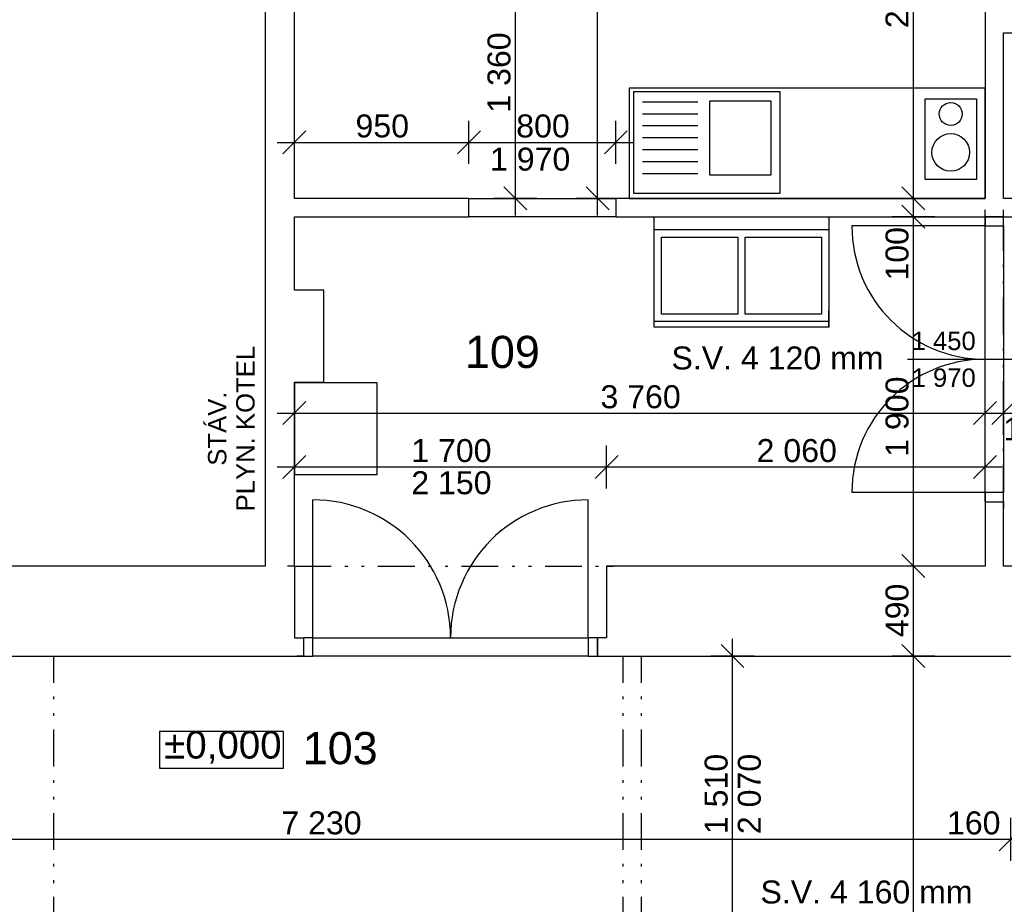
# Model space of a CAD drawing. Header units: millimetres. Extents: x -42769 to -13506, y 26197 to 41113.
# Tile 8 of 11: x -33562 to -28202, y 31055 to 35867. Entities that reach past the tile are written whole.
import ezdxf

# ---------------------------------------------------------------- set-up
doc = ezdxf.new("R2010")
doc.units = ezdxf.units.MM
doc.header["$MEASUREMENT"] = 0
doc.linetypes.add('Čerchovaná se dvěma tečkami M', pattern=[455, 200, -75, 15, -75, 15, -75])
for name, color, linetype in [('Dveře ArchiCADu', 7, 'Continuous'), ('Kóty', 7, 'Continuous'), ('Nábytek', 7, 'Continuous'), ('SLEPAK', 7, 'Continuous'), ('Značky dveří ArchiCADu', 7, 'Continuous')]:
    doc.layers.add(name, color=color, linetype=linetype)
doc.styles.add('GENERATED_STYLE_1', font='arial.ttf')
doc.styles.add('GENERATED_STYLE_2', font='arial.ttf')
doc.dimstyles.new('GENERATED_STYLE__1', dxfattribs={"dimtxt": 125, "dimasz": 118.75, "dimexe": 0.18, "dimexo": 0, "dimgap": 0.09, "dimtad": 1, "dimtih": 1, "dimtoh": 1, "dimdec": 0, "dimzin": 0, "dimdsep": 46, "dimtxsty": 'GENERATED_STYLE_1', "dimblk": 'ARROWHEAD_6', "dimblk1": 'ARROWHEAD_6', "dimblk2": 'ARROWHEAD_6', "dimcen": 0.09, "dimclrd": 7, "dimclre": 7, "dimclrt": 7, "dimazin": 0, "dimtfac": 1, "dimtdec": 4, "dimtmove": 0, "dimatfit": 3, "dimfxl": 0, "dimtolj": 1, "dimtzin": 0, "dimarcsym": 0})
doc.dimstyles.new('GENERATED_STYLE__2', dxfattribs={"dimtxt": 125, "dimasz": 118.75, "dimexe": 0.18, "dimexo": 0, "dimgap": 0.09, "dimtad": 1, "dimdec": 0, "dimzin": 0, "dimdsep": 46, "dimtxsty": 'GENERATED_STYLE_1', "dimblk": 'ARROWHEAD_6', "dimblk1": 'ARROWHEAD_6', "dimblk2": 'ARROWHEAD_6', "dimcen": 0.09, "dimclrd": 7, "dimclre": 7, "dimclrt": 7, "dimazin": 0, "dimtfac": 1, "dimtdec": 4, "dimtmove": 0, "dimatfit": 3, "dimfxl": 0, "dimtolj": 1, "dimtzin": 0, "dimarcsym": 0})
doc.dimstyles.new('GENERATED_STYLE__4', dxfattribs={"dimtxt": 125, "dimasz": 118.75, "dimexe": 0.18, "dimexo": 0, "dimgap": 0.09, "dimtad": 1, "dimtih": 1, "dimtoh": 1, "dimdec": 0, "dimzin": 0, "dimdsep": 46, "dimtxsty": 'GENERATED_STYLE_1', "dimblk": 'ARROWHEAD_6', "dimblk1": 'ARROWHEAD_6', "dimblk2": 'ARROWHEAD_6', "dimcen": 0.09, "dimclrd": 7, "dimclre": 7, "dimclrt": 7, "dimazin": 0, "dimtfac": 1, "dimtdec": 4, "dimtmove": 2, "dimatfit": 3, "dimfxl": 0, "dimtolj": 1, "dimtzin": 0, "dimarcsym": 0})

# ---------------------------------------------------------------- blocks, each defined once
blk = doc.blocks.new('*D36')
at = {"layer": 'Kóty', "linetype": 'Continuous'}
for p, q in [((-30353.3, 38902.7), (-30478.3, 39027.7)), ((-30415.8, 38965.2), (-30415.8, 39058.9)), ((-30298.6, 38965.2), (-30533, 38965.2)), ((-30415.8, 34895.2), (-30415.8, 38965.2)), ((-30478.3, 34957.7), (-30353.3, 34832.7)), ((-30298.6, 34895.2), (-30533, 34895.2)), ((-30415.8, 34801.4), (-30415.8, 34895.2))]:
    blk.add_line(p, q, dxfattribs=at)
at = {"layer": 'Kóty', "insert": (-30440.8, 36716.5), "char_height": 125, "attachment_point": 7, "rotation": 90, "style": 'GENERATED_STYLE_1'}
blk.add_mtext('{4\xa0070}', dxfattribs=at)
blk = doc.blocks.new('ARROWHEAD_6')
at = {"color": 0, "linetype": 'Continuous', "lineweight": 0}
for p, q in [((-0.5, -0.5), (0.5, 0.5)), ((0, 0), (-1, 0))]:
    blk.add_line(p, q, dxfattribs=at)
blk = doc.blocks.new('*D37')
at = {"layer": 'Kóty', "linetype": 'Continuous'}
for p, q in [((-28759.3, 37237.7), (-28634.3, 37112.7)), ((-28579.6, 37175.2), (-28814, 37175.2)), ((-28696.8, 34895.2), (-28696.8, 37175.2)), ((-28759.3, 34957.7), (-28634.3, 34832.7)), ((-28579.6, 34895.2), (-28814, 34895.2)), ((-28696.8, 34801.4), (-28696.8, 34895.2))]:
    blk.add_line(p, q, dxfattribs=at)
at = {"layer": 'Kóty', "insert": (-28721.8, 35821.5), "char_height": 125, "attachment_point": 7, "rotation": 90, "style": 'GENERATED_STYLE_1'}
blk.add_mtext('{2\xa0280}', dxfattribs=at)
blk = doc.blocks.new('*D38')
at = {"layer": 'Kóty', "linetype": 'Continuous'}
for p, q in [((-28634.3, 38902.7), (-28759.3, 39027.7)), ((-28696.8, 38965.2), (-28696.8, 39058.9)), ((-28579.6, 38965.2), (-28814, 38965.2)), ((-28696.8, 37175.2), (-28696.8, 38965.2)), ((-28759.3, 37237.7), (-28634.3, 37112.7)), ((-28579.6, 37175.2), (-28814, 37175.2))]:
    blk.add_line(p, q, dxfattribs=at)
at = {"layer": 'Kóty', "insert": (-28721.8, 37856.5), "char_height": 125, "attachment_point": 7, "rotation": 90, "style": 'GENERATED_STYLE_1'}
blk.add_mtext('{1\xa0790}', dxfattribs=at)
blk = doc.blocks.new('*D39')
at = {"layer": 'Kóty', "linetype": 'Continuous'}
for p, q in [((-30926.3, 36317.7), (-30801.3, 36192.7)), ((-30746.7, 36255.2), (-30981, 36255.2)), ((-30863.8, 34895.2), (-30863.8, 36255.2)), ((-30926.3, 34957.7), (-30801.3, 34832.7)), ((-30746.7, 34895.2), (-30981, 34895.2)), ((-30863.8, 34801.4), (-30863.8, 34895.2))]:
    blk.add_line(p, q, dxfattribs=at)
at = {"layer": 'Kóty', "insert": (-30888.8, 35361.5), "char_height": 125, "attachment_point": 7, "rotation": 90, "style": 'GENERATED_STYLE_1'}
blk.add_mtext('{1\xa0360}', dxfattribs=at)
blk = doc.blocks.new('*D40')
at = {"layer": 'Kóty', "linetype": 'Continuous'}
for p, q in [((-30926.3, 37137.7), (-30801.3, 37012.7)), ((-30746.7, 37075.2), (-30981, 37075.2)), ((-30863.8, 36255.2), (-30863.8, 37075.2)), ((-30926.3, 36317.7), (-30801.3, 36192.7)), ((-30746.7, 36255.2), (-30981, 36255.2))]:
    blk.add_line(p, q, dxfattribs=at)
at = {"layer": 'Kóty', "insert": (-30888.8, 36522.9), "char_height": 125, "attachment_point": 7, "rotation": 90, "style": 'GENERATED_STYLE_1'}
blk.add_mtext('{820}', dxfattribs=at)
blk = doc.blocks.new('*D41')
at = {"layer": 'Kóty', "linetype": 'Continuous'}
for p, q in [((-30926.3, 37637.7), (-30801.3, 37512.7)), ((-30746.7, 37575.2), (-30981, 37575.2)), ((-30863.8, 37075.2), (-30863.8, 37575.2)), ((-30926.3, 37137.7), (-30801.3, 37012.7)), ((-30746.7, 37075.2), (-30981, 37075.2))]:
    blk.add_line(p, q, dxfattribs=at)
at = {"layer": 'Kóty', "insert": (-30888.8, 37182.9), "char_height": 125, "attachment_point": 7, "rotation": 90, "style": 'GENERATED_STYLE_1'}
blk.add_mtext('{500}', dxfattribs=at)
blk = doc.blocks.new('*D42')
at = {"layer": 'Kóty', "linetype": 'Continuous'}
for p, q in [((-30801.3, 38902.7), (-30926.3, 39027.7)), ((-30863.8, 38965.2), (-30863.8, 39058.9)), ((-30746.7, 38965.2), (-30981, 38965.2)), ((-30863.8, 37575.2), (-30863.8, 38965.2)), ((-30926.3, 37637.7), (-30801.3, 37512.7)), ((-30746.7, 37575.2), (-30981, 37575.2))]:
    blk.add_line(p, q, dxfattribs=at)
at = {"layer": 'Kóty', "insert": (-30888.8, 38056.5), "char_height": 125, "attachment_point": 7, "rotation": 90, "style": 'GENERATED_STYLE_1'}
blk.add_mtext('{1\xa0390}', dxfattribs=at)
blk = doc.blocks.new('*D47')
at = {"layer": 'Kóty', "linetype": 'Continuous'}
for p, q in [((-27429.4, 32467.7), (-27304.4, 32342.7)), ((-27249.7, 32405.2), (-27484.1, 32405.2)), ((-27366.9, 30095.2), (-27366.9, 32405.2)), ((-27429.4, 30157.7), (-27304.4, 30032.7)), ((-27249.7, 30095.2), (-27484.1, 30095.2))]:
    blk.add_line(p, q, dxfattribs=at)
at = {"layer": 'Kóty', "char_height": 125, "attachment_point": 7, "rotation": 90, "style": 'GENERATED_STYLE_1'}
for s, insert in [('{2\xa0310}', (-27391.9, 31178.8)), ('{100}', (-27391.9, 30157.7))]:
    blk.add_mtext(s, dxfattribs=dict(at, insert=insert))
blk = doc.blocks.new('*D48')
at = {"layer": 'Kóty', "linetype": 'Continuous'}
for p, q in [((-27429.4, 32957.7), (-27304.4, 32832.7)), ((-27249.7, 32895.2), (-27484.1, 32895.2)), ((-27366.9, 32405.2), (-27366.9, 32895.2)), ((-27429.4, 32467.7), (-27304.4, 32342.7)), ((-27249.7, 32405.2), (-27484.1, 32405.2))]:
    blk.add_line(p, q, dxfattribs=at)
at = {"layer": 'Kóty', "insert": (-27391.9, 32507.9), "char_height": 125, "attachment_point": 7, "rotation": 90, "style": 'GENERATED_STYLE_1'}
blk.add_mtext('{490}', dxfattribs=at)
blk = doc.blocks.new('*D49')
at = {"layer": 'Kóty', "linetype": 'Continuous'}
for p, q in [((-27429.4, 34857.7), (-27304.4, 34732.7)), ((-27249.7, 34795.2), (-27484.1, 34795.2)), ((-27366.9, 32895.2), (-27366.9, 34795.2)), ((-27429.4, 32957.7), (-27304.4, 32832.7)), ((-27249.7, 32895.2), (-27484.1, 32895.2))]:
    blk.add_line(p, q, dxfattribs=at)
at = {"layer": 'Kóty', "char_height": 125, "attachment_point": 7, "rotation": 90, "style": 'GENERATED_STYLE_1'}
for s, insert in [('{100}', (-27391.9, 34448.1)), ('{1\xa0900}', (-27391.9, 33489.2))]:
    blk.add_mtext(s, dxfattribs=dict(at, insert=insert))
blk = doc.blocks.new('*D56')
at = {"layer": 'Kóty', "linetype": 'Continuous'}
for p, q in [((-28759.3, 32467.7), (-28634.3, 32342.7)), ((-28579.6, 32405.2), (-28814, 32405.2)), ((-28696.8, 28255.2), (-28696.8, 32405.2)), ((-28759.3, 28317.7), (-28634.3, 28192.7)), ((-28579.6, 28255.2), (-28814, 28255.2)), ((-28696.8, 28161.4), (-28696.8, 28255.2))]:
    blk.add_line(p, q, dxfattribs=at)
at = {"layer": 'Kóty', "insert": (-28721.8, 30116.5), "char_height": 125, "attachment_point": 7, "rotation": 90, "style": 'GENERATED_STYLE_1'}
blk.add_mtext('{4\xa0150}', dxfattribs=at)
blk = doc.blocks.new('*D57')
at = {"layer": 'Kóty', "linetype": 'Continuous'}
for p, q in [((-28759.3, 32957.7), (-28634.3, 32832.7)), ((-28579.6, 32895.2), (-28814, 32895.2)), ((-28696.8, 32405.2), (-28696.8, 32895.2)), ((-28759.3, 32467.7), (-28634.3, 32342.7)), ((-28579.6, 32405.2), (-28814, 32405.2))]:
    blk.add_line(p, q, dxfattribs=at)
at = {"layer": 'Kóty', "insert": (-28721.8, 32507.9), "char_height": 125, "attachment_point": 7, "rotation": 90, "style": 'GENERATED_STYLE_1'}
blk.add_mtext('{490}', dxfattribs=at)
blk = doc.blocks.new('*D58')
at = {"layer": 'Kóty', "linetype": 'Continuous'}
for p, q in [((-28634.3, 34732.7), (-28759.3, 34857.7)), ((-28579.6, 34795.2), (-28814, 34795.2)), ((-28696.8, 32895.2), (-28696.8, 34795.2)), ((-28759.3, 32957.7), (-28634.3, 32832.7)), ((-28579.6, 32895.2), (-28814, 32895.2))]:
    blk.add_line(p, q, dxfattribs=at)
at = {"layer": 'Kóty', "char_height": 125, "attachment_point": 7, "rotation": 90, "style": 'GENERATED_STYLE_1'}
for s, insert in [('{100}', (-28721.8, 34448.1)), ('{1\xa0900}', (-28721.8, 33489.2))]:
    blk.add_mtext(s, dxfattribs=dict(at, insert=insert))
blk = doc.blocks.new('*D59')
at = {"layer": 'Kóty', "linetype": 'Continuous'}
for p, q in [((-28759.3, 34957.7), (-28634.3, 34832.7)), ((-28696.8, 34895.2), (-28696.8, 34988.9)), ((-28579.6, 34895.2), (-28814, 34895.2)), ((-28634.3, 34732.7), (-28759.3, 34857.7)), ((-28696.8, 34795.2), (-28696.8, 34895.2)), ((-28579.6, 34795.2), (-28814, 34795.2))]:
    blk.add_line(p, q, dxfattribs=at)
blk = doc.blocks.new('*D64')
at = {"layer": 'Kóty', "linetype": 'Continuous'}
for p, q in [((-29681.6, 32405.2), (-29681.6, 32498.9)), ((-29619.1, 32342.7), (-29744.1, 32467.7)), ((-29564.4, 32405.2), (-29798.8, 32405.2)), ((-29681.6, 30895.2), (-29681.6, 32405.2)), ((-29744.1, 30957.7), (-29619.1, 30832.7)), ((-29564.4, 30895.2), (-29798.8, 30895.2))]:
    blk.add_line(p, q, dxfattribs=at)
at = {"layer": 'Kóty', "insert": (-29706.6, 31436.5), "char_height": 125, "attachment_point": 7, "rotation": 90, "style": 'GENERATED_STYLE_1'}
blk.add_mtext('{1\xa0510}', dxfattribs=at)
blk = doc.blocks.new('*D99')
at = {"layer": 'Kóty', "linetype": 'Continuous'}
for p, q in [((-35396.8, 31291.3), (-35396.8, 31525.7)), ((-28166.8, 31291.3), (-28166.8, 31525.7)), ((-35334.3, 31471), (-35459.3, 31346)), ((-28104.3, 31471), (-28229.3, 31346)), ((-35490.6, 31408.5), (-35396.8, 31408.5)), ((-35396.8, 31408.5), (-28166.8, 31408.5))]:
    blk.add_line(p, q, dxfattribs=at)
at = {"layer": 'Kóty', "char_height": 125, "attachment_point": 7, "style": 'GENERATED_STYLE_1'}
for s, insert in [('{7\xa0230}', (-32137.8, 31433.5)), ('{160}', (-28513.9, 31433.5))]:
    blk.add_mtext(s, dxfattribs=dict(at, insert=insert))
blk = doc.blocks.new('*D100')
at = {"layer": 'Kóty', "linetype": 'Continuous'}
for p, q in [((-28166.8, 31291.3), (-28166.8, 31525.7)), ((-28006.8, 31291.3), (-28006.8, 31525.7)), ((-28104.3, 31471), (-28229.3, 31346)), ((-27944.3, 31471), (-28069.3, 31346)), ((-28166.8, 31408.5), (-28006.8, 31408.5))]:
    blk.add_line(p, q, dxfattribs=at)
blk = doc.blocks.new('*D101')
at = {"layer": 'Kóty', "linetype": 'Continuous'}
for p, q in [((-28006.8, 31291.3), (-28006.8, 31525.7)), ((-26016.8, 31291.3), (-26016.8, 31525.7)), ((-27944.3, 31471), (-28069.3, 31346)), ((-26079.3, 31346), (-25954.3, 31471)), ((-28006.8, 31408.5), (-26016.8, 31408.5)), ((-26016.8, 31408.5), (-25923.1, 31408.5))]:
    blk.add_line(p, q, dxfattribs=at)
at = {"layer": 'Kóty', "insert": (-27225.5, 31433.5), "char_height": 125, "attachment_point": 7, "style": 'GENERATED_STYLE_1'}
blk.add_mtext('{1\xa0990}', dxfattribs=at)
blk = doc.blocks.new('*D107')
at = {"layer": 'Kóty', "linetype": 'Continuous'}
for p, q in [((-32066.8, 33316.8), (-32066.8, 33551.2)), ((-30366.8, 33316.8), (-30366.8, 33551.2)), ((-32004.3, 33496.5), (-32129.3, 33371.5)), ((-30304.3, 33496.5), (-30429.3, 33371.5)), ((-32160.6, 33434), (-32066.8, 33434)), ((-32066.8, 33434), (-30366.8, 33434))]:
    blk.add_line(p, q, dxfattribs=at)
at = {"layer": 'Kóty', "char_height": 125, "attachment_point": 7, "style": 'GENERATED_STYLE_1'}
for s, insert in [('{1\xa0700}', (-31430.5, 33459)), ('{2 150}', (-31430.5, 33284))]:
    blk.add_mtext(s, dxfattribs=dict(at, insert=insert))
blk = doc.blocks.new('*D108')
at = {"layer": 'Kóty', "linetype": 'Continuous'}
for p, q in [((-30366.8, 33316.8), (-30366.8, 33551.2)), ((-28306.8, 33316.8), (-28306.8, 33551.2)), ((-30304.3, 33496.5), (-30429.3, 33371.5)), ((-28369.3, 33371.5), (-28244.3, 33496.5)), ((-30366.8, 33434), (-28306.8, 33434)), ((-28306.8, 33434), (-28213.1, 33434))]:
    blk.add_line(p, q, dxfattribs=at)
at = {"layer": 'Kóty', "insert": (-29550.5, 33459), "char_height": 125, "attachment_point": 7, "style": 'GENERATED_STYLE_1'}
blk.add_mtext('{2\xa0060}', dxfattribs=at)
blk = doc.blocks.new('*D119')
at = {"layer": 'Kóty', "linetype": 'Continuous'}
for p, q in [((-32066.8, 33609.7), (-32066.8, 33844.1)), ((-28306.8, 33609.7), (-28306.8, 33844.1)), ((-32004.3, 33789.4), (-32129.3, 33664.4)), ((-28244.3, 33789.4), (-28369.3, 33664.4)), ((-32160.6, 33726.9), (-32066.8, 33726.9)), ((-32066.8, 33726.9), (-28306.8, 33726.9))]:
    blk.add_line(p, q, dxfattribs=at)
at = {"layer": 'Kóty', "insert": (-30400.5, 33751.9), "char_height": 125, "attachment_point": 7, "style": 'GENERATED_STYLE_1'}
blk.add_mtext('{3\xa0760}', dxfattribs=at)
blk = doc.blocks.new('*D120')
at = {"layer": 'Kóty', "linetype": 'Continuous'}
for p, q in [((-28306.8, 33609.7), (-28306.8, 33844.1)), ((-28206.8, 33609.7), (-28206.8, 33844.1)), ((-28244.3, 33789.4), (-28369.3, 33664.4)), ((-28144.3, 33789.4), (-28269.3, 33664.4)), ((-28306.8, 33726.9), (-28206.8, 33726.9))]:
    blk.add_line(p, q, dxfattribs=at)
at = {"layer": 'Kóty', "insert": (-28206.8, 33576.9), "char_height": 125, "attachment_point": 7, "style": 'GENERATED_STYLE_1'}
blk.add_mtext('{100}', dxfattribs=at)
blk = doc.blocks.new('*D121')
at = {"layer": 'Kóty', "linetype": 'Continuous'}
for p, q in [((-28206.8, 33609.7), (-28206.8, 33844.1)), ((-26016.8, 33609.7), (-26016.8, 33844.1)), ((-28144.3, 33789.4), (-28269.3, 33664.4)), ((-26079.3, 33664.4), (-25954.3, 33789.4)), ((-28206.8, 33726.9), (-26016.8, 33726.9)), ((-26016.8, 33726.9), (-25923.1, 33726.9))]:
    blk.add_line(p, q, dxfattribs=at)
at = {"layer": 'Kóty', "char_height": 125, "attachment_point": 7, "style": 'GENERATED_STYLE_1'}
for s, insert in [('{2\xa0190}', (-27325.5, 33751.9)), ('{100}', (-28206.8, 33576.9))]:
    blk.add_mtext(s, dxfattribs=dict(at, insert=insert))
blk = doc.blocks.new('*D122')
at = {"layer": 'Kóty', "linetype": 'Continuous'}
for p, q in [((-32066.8, 35083), (-32066.8, 35317.4)), ((-31116.8, 35083), (-31116.8, 35317.4)), ((-32004.3, 35262.7), (-32129.3, 35137.7)), ((-31054.3, 35262.7), (-31179.3, 35137.7)), ((-32160.6, 35200.2), (-32066.8, 35200.2)), ((-32066.8, 35200.2), (-31116.8, 35200.2))]:
    blk.add_line(p, q, dxfattribs=at)
at = {"layer": 'Kóty', "insert": (-31734.1, 35225.2), "char_height": 125, "attachment_point": 7, "style": 'GENERATED_STYLE_1'}
blk.add_mtext('{950}', dxfattribs=at)
blk = doc.blocks.new('*D123')
at = {"layer": 'Kóty', "linetype": 'Continuous'}
for p, q in [((-31116.8, 35083), (-31116.8, 35317.4)), ((-30316.8, 35083), (-30316.8, 35317.4)), ((-31054.3, 35262.7), (-31179.3, 35137.7)), ((-30379.3, 35137.7), (-30254.3, 35262.7)), ((-31116.8, 35200.2), (-30316.8, 35200.2)), ((-30316.8, 35200.2), (-30223.1, 35200.2))]:
    blk.add_line(p, q, dxfattribs=at)
at = {"layer": 'Kóty', "insert": (-30859.1, 35225.2), "char_height": 125, "attachment_point": 7, "style": 'GENERATED_STYLE_1'}
blk.add_mtext('{800}', dxfattribs=at)
blk = doc.blocks.new('*D124')
at = {"layer": 'Kóty', "linetype": 'Continuous'}
for p, q in [((-32066.8, 36009.7), (-32066.8, 36244.1)), ((-28306.8, 36009.7), (-28306.8, 36244.1)), ((-32004.3, 36189.4), (-32129.3, 36064.4)), ((-28244.3, 36189.4), (-28369.3, 36064.4)), ((-32160.6, 36126.9), (-32066.8, 36126.9)), ((-32066.8, 36126.9), (-28306.8, 36126.9))]:
    blk.add_line(p, q, dxfattribs=at)
at = {"layer": 'Kóty', "char_height": 125, "attachment_point": 7, "style": 'GENERATED_STYLE_1'}
for s, insert in [('{3\xa0760}', (-30542.8, 36151.9)), ('{100}', (-28653.9, 36151.9))]:
    blk.add_mtext(s, dxfattribs=dict(at, insert=insert))
blk = doc.blocks.new('*D126')
at = {"layer": 'Kóty', "linetype": 'Continuous'}
for p, q in [((-28206.8, 36009.7), (-28206.8, 36244.1)), ((-26016.8, 36009.7), (-26016.8, 36244.1)), ((-28144.3, 36189.4), (-28269.3, 36064.4)), ((-26079.3, 36064.4), (-25954.3, 36189.4)), ((-28206.8, 36126.9), (-26016.8, 36126.9)), ((-26016.8, 36126.9), (-25923.1, 36126.9))]:
    blk.add_line(p, q, dxfattribs=at)
at = {"layer": 'Kóty', "insert": (-27030.5, 36151.9), "char_height": 125, "attachment_point": 7, "style": 'GENERATED_STYLE_1'}
blk.add_mtext('{2\xa0190}', dxfattribs=at)

msp = doc.modelspace()

# ---------------------------------------------------------------- linework, layer by layer
at = {"layer": 'Dveře ArchiCADu', "linetype": 'Continuous'}
for p, q in [((-28306.8, 34795.2), (-28306.8, 34832.2)), ((-28306.8, 34795.2), (-28306.8, 34745.2)), ((-28206.8, 34795.2), (-28306.8, 34795.2)), ((-28306.8, 34795.2), (-28206.8, 34795.2)), ((-28206.8, 34795.2), (-28206.8, 34832.2)), ((-28206.8, 34745.2), (-28206.8, 34795.2)), ((-28306.8, 34745.2), (-29031.8, 34745.2)), ((-28306.8, 33295.2), (-28306.8, 34745.2)), ((-28306.8, 34745.2), (-28206.8, 34745.2)), ((-28206.8, 34745.2), (-28206.8, 33295.2)), ((-28306.8, 33295.2), (-29031.8, 33295.2)), ((-28206.8, 33295.2), (-28306.8, 33295.2)), ((-28306.8, 33295.2), (-28306.8, 33245.2)), ((-28206.8, 33245.2), (-28206.8, 33295.2)), ((-31966.8, 32505.2), (-31966.8, 33255.2)), ((-30466.8, 32505.2), (-30466.8, 33255.2)), ((-28306.8, 33245.2), (-28206.8, 33245.2)), ((-28306.8, 33245.2), (-28206.8, 33245.2)), ((-28306.8, 33245.2), (-28306.8, 33208.2)), ((-28206.8, 33245.2), (-28206.8, 33208.2)), ((-32066.8, 32895.2), (-32103.8, 32895.2)), ((-32066.8, 32895.2), (-32066.8, 32505.2)), ((-30366.8, 32895.2), (-30366.8, 32505.2)), ((-30366.8, 32895.2), (-30329.8, 32895.2)), ((-32066.8, 32505.2), (-32016.8, 32505.2)), ((-31966.8, 32505.2), (-32016.8, 32505.2)), ((-32016.8, 32505.2), (-32016.8, 32405.2)), ((-32016.8, 32505.2), (-32016.8, 32405.2)), ((-31966.8, 32505.2), (-30466.8, 32505.2)), ((-31966.8, 32405.2), (-31966.8, 32505.2)), ((-30416.8, 32505.2), (-30466.8, 32505.2)), ((-30466.8, 32505.2), (-30466.8, 32405.2)), ((-30416.8, 32405.2), (-30416.8, 32505.2)), ((-30416.8, 32505.2), (-30416.8, 32405.2)), ((-30366.8, 32505.2), (-30416.8, 32505.2)), ((-32016.8, 32405.2), (-32053.8, 32405.2)), ((-32016.8, 32405.2), (-31966.8, 32405.2)), ((-30466.8, 32405.2), (-31966.8, 32405.2)), ((-30466.8, 32405.2), (-30416.8, 32405.2)), ((-30416.8, 32405.2), (-30379.8, 32405.2))]:
    msp.add_line(p, q, dxfattribs=at)
at = {"layer": 'Dveře ArchiCADu', "linetype": 'Čerchovaná se dvěma tečkami M'}
for p, q in [((-28306.8, 33245.2), (-28306.8, 34795.2)), ((-28206.8, 33245.2), (-28206.8, 34795.2)), ((-32066.8, 32895.2), (-30366.8, 32895.2))]:
    msp.add_line(p, q, dxfattribs=at)
at = {"layer": 'Dveře ArchiCADu', "linetype": 'Continuous'}
for centre, radius, start, end in [((-28306.8, 34745.2), 725, 180, 270), ((-28306.8, 33295.2), 725, 90, 180), ((-31966.8, 32505.2), 750, 0, 90), ((-30466.8, 32505.2), 750, 90, 180)]:
    msp.add_arc(centre, radius, start, end, dxfattribs=at)
at = {"layer": 'Kóty', "linetype": 'Continuous'}
for p, q in [((-32125.5, 31994.8), (-32800.8, 31994.8)), ((-32800.8, 31994.8), (-32800.8, 31794.8)), ((-32125.5, 31794.8), (-32125.5, 31994.8)), ((-32800.8, 31794.8), (-32125.5, 31794.8))]:
    msp.add_line(p, q, dxfattribs=at)
at = {"layer": 'Nábytek', "linetype": 'Continuous'}
for p, q in [((-29421.3, 35474.3), (-30221.3, 35474.3)), ((-30221.3, 35474.3), (-30221.3, 34924.3)), ((-29421.3, 34924.3), (-29421.3, 35474.3)), ((-29871.3, 35419.3), (-30171.3, 35419.3)), ((-29471.3, 35424.3), (-29806.3, 35424.3)), ((-29806.3, 35424.3), (-29806.3, 35024.3)), ((-29471.3, 35024.3), (-29471.3, 35424.3)), ((-29871.3, 35354.3), (-30171.3, 35354.3)), ((-29871.3, 35289.3), (-30171.3, 35289.3)), ((-29871.3, 35224.3), (-30171.3, 35224.3)), ((-29871.3, 35159.3), (-30171.3, 35159.3)), ((-29871.3, 35094.3), (-30171.3, 35094.3)), ((-29871.3, 35029.3), (-30171.3, 35029.3)), ((-29806.3, 35024.3), (-29471.3, 35024.3)), ((-30221.3, 34924.3), (-29421.3, 34924.3)), ((-30107.5, 34195.2), (-30107.5, 34795.2)), ((-30107.5, 34795.2), (-29157.5, 34795.2)), ((-29157.5, 34795.2), (-29157.5, 34195.2)), ((-30107.5, 34725.2), (-29632.5, 34725.2)), ((-30107.5, 34225.2), (-30107.5, 34725.2)), ((-30067.5, 34265.2), (-30067.5, 34685.2)), ((-30067.5, 34685.2), (-29860, 34685.2)), ((-29860, 34685.2), (-29652.5, 34685.2)), ((-29652.5, 34685.2), (-29652.5, 34265.2)), ((-29632.5, 34725.2), (-29157.5, 34725.2)), ((-29612.5, 34265.2), (-29612.5, 34685.2)), ((-29612.5, 34685.2), (-29405, 34685.2)), ((-29405, 34685.2), (-29197.5, 34685.2)), ((-29197.5, 34685.2), (-29197.5, 34265.2)), ((-29157.5, 34725.2), (-29157.5, 34225.2)), ((-30107.5, 34195.2), (-30107.5, 34285.2)), ((-29652.5, 34265.2), (-30067.5, 34265.2)), ((-29197.5, 34265.2), (-29612.5, 34265.2)), ((-29157.5, 34195.2), (-29157.5, 34285.2)), ((-29157.5, 34225.2), (-30107.5, 34225.2)), ((-29157.5, 34195.2), (-30107.5, 34195.2))]:
    msp.add_line(p, q, dxfattribs=at)
at = {"layer": 'SLEPAK', "linetype": 'Continuous'}
for p, q in [((-28306.8, 35495.2), (-30244.7, 35495.2)), ((-30244.7, 35495.2), (-30244.7, 34895.2)), ((-28306.8, 34895.2), (-28306.8, 35495.2)), ((-28632.8, 35437.6), (-28354.1, 35437.6)), ((-28632.8, 34998.8), (-28632.8, 35437.6)), ((-28354.1, 35437.6), (-28354.1, 34998.8)), ((-28354.1, 34998.8), (-28632.8, 34998.8)), ((-31116.8, 34895.2), (-30316.8, 34895.2)), ((-30244.7, 34895.2), (-28306.8, 34895.2)), ((-30316.8, 34795.2), (-31116.8, 34795.2)), ((-28306.8, 34795.2), (-28306.8, 34832.2)), ((-28306.8, 34795.2), (-28206.8, 34795.2)), ((-28206.8, 34795.2), (-28206.8, 34832.2)), ((-31906.8, 34395.2), (-32066.8, 34395.2)), ((-31906.8, 33895.2), (-31906.8, 34395.2)), ((-32066.8, 33895.2), (-31906.8, 33895.2)), ((-31616.8, 33892.6), (-32066.8, 33892.6)), ((-32066.8, 33892.6), (-32066.8, 33392.6)), ((-31616.8, 33392.6), (-31616.8, 33892.6)), ((-32066.8, 33392.6), (-31616.8, 33392.6)), ((-28306.8, 33245.2), (-28306.8, 33208.2)), ((-28306.8, 33245.2), (-28206.8, 33245.2)), ((-28206.8, 33245.2), (-28206.8, 33208.2)), ((-32066.8, 32895.2), (-32103.8, 32895.2)), ((-32066.8, 32895.2), (-32066.8, 32505.2)), ((-32066.8, 32895.2), (-32066.8, 32505.2)), ((-30366.8, 32895.2), (-30329.8, 32895.2)), ((-30366.8, 32895.2), (-30366.8, 32505.2)), ((-30366.8, 32895.2), (-30366.8, 32505.2)), ((-32066.8, 32505.2), (-32016.8, 32505.2)), ((-32066.8, 32505.2), (-32016.8, 32505.2)), ((-32016.8, 32505.2), (-32016.8, 32405.2)), ((-30366.8, 32505.2), (-30416.8, 32505.2)), ((-30366.8, 32505.2), (-30416.8, 32505.2)), ((-30416.8, 32505.2), (-30416.8, 32405.2)), ((-32016.8, 32405.2), (-32053.8, 32405.2)), ((-30416.8, 32405.2), (-30379.8, 32405.2))]:
    msp.add_line(p, q, dxfattribs=at)
at = {"layer": 'SLEPAK', "linetype": 'Čerchovaná se dvěma tečkami M'}
for p, q in [((-33376.8, 30895.2), (-33376.8, 32405.2)), ((-30276.8, 30895.2), (-30276.8, 32405.2)), ((-30176.8, 30895.2), (-30176.8, 32405.2))]:
    msp.add_line(p, q, dxfattribs=at)
at = {"layer": 'SLEPAK', "linetype": 'Continuous', "flags": 128}
for points in [[(-28306.8, 37175.2), (-28306.8, 34925.2)], [(-32226.8, 36603.5), (-32226.8, 32895.2)], [(-32066.8, 34895.2), (-32066.8, 36255.2)], [(-28206.8, 34925.2), (-28206.8, 35795.2)], [(-28206.8, 35795.2), (-26016.8, 35795.2)], [(-28306.8, 34925.2), (-28306.8, 34895.2)], [(-28206.8, 34895.2), (-28206.8, 34925.2)], [(-31116.8, 34895.2), (-32066.8, 34895.2)], [(-31116.8, 34795.2), (-31116.8, 34895.2)], [(-28306.8, 34895.2), (-30316.8, 34895.2)], [(-30316.8, 34895.2), (-30316.8, 34795.2)], [(-28156.8, 34895.2), (-28206.8, 34895.2)], [(-32066.8, 34395.2), (-32066.8, 34795.2)], [(-32066.8, 34795.2), (-31116.8, 34795.2)], [(-30316.8, 34795.2), (-28306.8, 34795.2)], [(-28206.8, 34795.2), (-28156.8, 34795.2)], [(-32066.8, 32895.2), (-32066.8, 33895.2)], [(-28306.8, 33245.2), (-28306.8, 32895.2)], [(-28206.8, 32895.2), (-28206.8, 33245.2)], [(-32226.8, 32895.2), (-34906.8, 32895.2)], [(-28306.8, 32895.2), (-30366.8, 32895.2)], [(-27126.8, 32895.2), (-28206.8, 32895.2)], [(-35396.8, 32405.2), (-32016.8, 32405.2)], [(-30416.8, 32405.2), (-28166.8, 32405.2)]]:
    msp.add_lwpolyline(points, dxfattribs=at)
at = {"layer": 'SLEPAK', "linetype": 'Continuous'}
for centre, radius in [((-28493.5, 35354.6), 62.3), ((-28493.5, 35145.5), 102.3)]:
    msp.add_circle(centre, radius, dxfattribs=at)
at = {"layer": 'Značky dveří ArchiCADu', "linetype": 'Continuous'}
msp.add_line((-28728.3, 34020.2), (-28056.8, 34020.2), dxfattribs=at)

# ---------------------------------------------------------------- texts
at = {"linetype": 'Continuous', "char_height": 175, "attachment_point": 8, "style": 'GENERATED_STYLE_2'}
for s, insert in [('{109}', (-30934.5, 33970.1)), ('{103}', (-31817.5, 31814.4))]:
    msp.add_mtext(s, dxfattribs=dict(at, insert=insert))
at = {"layer": 'Kóty', "linetype": 'Continuous', "insert": (-30783.2, 35044.6), "char_height": 125, "attachment_point": 8, "style": 'GENERATED_STYLE_1'}
msp.add_mtext('{1 970}', dxfattribs=at)
at = {"layer": 'Kóty', "insert": (-32775.8, 31819.8), "char_height": 150, "attachment_point": 7, "style": 'GENERATED_STYLE_1'}
msp.add_mtext('{±0,000}', dxfattribs=at)
at = {"layer": 'Kóty', "linetype": 'Continuous', "insert": (-29526, 31436.5), "char_height": 125, "attachment_point": 7, "rotation": 90, "style": 'GENERATED_STYLE_1'}
msp.add_mtext('{2 070}', dxfattribs=at)
at = {"layer": 'SLEPAK', "linetype": 'Continuous', "char_height": 125, "attachment_point": 8, "style": 'GENERATED_STYLE_1'}
for s, insert in [('{S.V. 4 120 mm}', (-29436.5, 33962.8)), ('{S.V. 4 160 mm}', (-28951.9, 31057.5))]:
    msp.add_mtext(s, dxfattribs=dict(at, insert=insert))
at = {"layer": 'SLEPAK', "linetype": 'Continuous', "insert": (-32282.4, 33642.6), "char_height": 100, "width": 1262.942, "attachment_point": 8, "rotation": 90, "line_spacing_factor": 0.920728, "style": 'GENERATED_STYLE_1'}
msp.add_mtext('{STÁV.\\PPLYN. KOTEL}', dxfattribs=at)
at = {"layer": 'Značky dveří ArchiCADu', "char_height": 100, "attachment_point": 7, "style": 'GENERATED_STYLE_1'}
for s, insert in [('{1\xa0450}', (-28706.8, 34068.5)), ('{1\xa0970}', (-28706.8, 33868.5))]:
    msp.add_mtext(s, dxfattribs=dict(at, insert=insert))

# ---------------------------------------------------------------- dimensions: what is measured, and where the dimension line sits
at = {"layer": 'Kóty', "linetype": 'Continuous'}
for base, p1, p2, picture, middle in [((-30863.8, 34895.2), (-31226.8, 37575.2), (-30136.8, 38965.2), '*D42', (-30951.3, 38270.2)), ((-30415.8, 34895.2), (-31116.8, 34895.2), (-30136.8, 38965.2), '*D36', (-30503.3, 36930.2)), ((-28696.8, 34895.2), (-28306.8, 37175.2), (-26416.8, 38965.2), '*D38', (-28784.3, 38070.2)), ((-30863.8, 34895.2), (-31226.8, 37075.2), (-31226.8, 37575.2), '*D41', (-30951.3, 37325.2)), ((-28696.8, 34895.2), (-30316.8, 34895.2), (-28306.8, 37175.2), '*D37', (-28784.3, 36035.2)), ((-30863.8, 34895.2), (-31756.8, 36255.2), (-31226.8, 37075.2), '*D40', (-30951.3, 36665.2)), ((-30863.8, 34895.2), (-31116.8, 34895.2), (-31756.8, 36255.2), '*D39', (-30951.3, 35575.2)), ((-28696.8, 28255.2), (-28166.8, 34795.2), (-28166.8, 34895.2), '*D59', (-28784.3, 34590.4)), ((-27366.9, 28255.2), (-30856.8, 32895.2), (-28166.8, 34795.2), '*D49', (-27454.4, 33702.9)), ((-28696.8, 28255.2), (-30856.8, 32895.2), (-28166.8, 34795.2), '*D58', (-28784.3, 33702.9)), ((-27366.9, 28255.2), (-30856.8, 32405.2), (-30856.8, 32895.2), '*D48', (-27454.4, 32650.2)), ((-28696.8, 28255.2), (-30856.8, 32405.2), (-30856.8, 32895.2), '*D57', (-28784.3, 32650.2)), ((-29681.6, 28255.2), (-31776.8, 30895.2), (-30176.8, 32405.2), '*D64', (-29769.1, 31650.2)), ((-27366.9, 28255.2), (-27011.8, 30095.2), (-30856.8, 32405.2), '*D47', (-27454.4, 31392.5)), ((-28696.8, 28255.2), (-28746.8, 28255.2), (-30856.8, 32405.2), '*D56', (-28784.3, 30330.2))]:
    dim = msp.add_linear_dim(base=base, p1=p1, p2=p2, angle=90, dimstyle='GENERATED_STYLE__2', dxfattribs=at)
    dim.commit()
    dim.dimension.update_dxf_attribs({"geometry": picture, "text_midpoint": middle})
for base, p1, p2, dimstyle, picture, middle in [((-32066.8, 36126.9), (-32066.8, 34895.2), (-28306.8, 36000.2), 'GENERATED_STYLE__1', '*D124', (-30329.1, 36214.4)), ((-32066.8, 36126.9), (-28206.8, 36000.2), (-26016.8, 35795.2), 'GENERATED_STYLE__4', '*D126', (-26816.7, 36214.4)), ((-32066.8, 35200.2), (-32066.8, 34895.2), (-31116.8, 34895.2), 'GENERATED_STYLE__1', '*D122', (-31591.8, 35287.7)), ((-32066.8, 35200.2), (-31116.8, 34895.2), (-30316.8, 34895.2), 'GENERATED_STYLE__1', '*D123', (-30716.8, 35287.7)), ((-32066.8, 33726.9), (-28206.8, 33910.2), (-26016.8, 34645.2), 'GENERATED_STYLE__1', '*D121', (-27111.8, 33814.4)), ((-32066.8, 33726.9), (-32066.8, 32895.2), (-28306.8, 33910.2), 'GENERATED_STYLE__1', '*D119', (-30186.8, 33814.4)), ((-32066.8, 33726.9), (-28306.8, 33910.2), (-28206.8, 33910.2), 'GENERATED_STYLE__4', '*D120', (-28064.5, 33639.4)), ((-32066.8, 33434), (-32066.8, 32895.2), (-30366.8, 32895.2), 'GENERATED_STYLE__1', '*D107', (-31216.8, 33521.5)), ((-32066.8, 33434), (-30366.8, 32895.2), (-28306.8, 32895.2), 'GENERATED_STYLE__1', '*D108', (-29336.8, 33521.5)), ((-35396.8, 31408.5), (-35396.8, 30795.2), (-28166.8, 30575.2), 'GENERATED_STYLE__1', '*D99', (-31924.1, 31496)), ((-35396.8, 31408.5), (-28006.8, 30575.2), (-26016.8, 30095.2), 'GENERATED_STYLE__1', '*D101', (-27011.8, 31496)), ((-35396.8, 31408.5), (-28166.8, 30575.2), (-28006.8, 30575.2), 'GENERATED_STYLE__1', '*D100', (-28371.6, 31496))]:
    dim = msp.add_linear_dim(base=base, p1=p1, p2=p2, dimstyle=dimstyle, dxfattribs=at)
    dim.commit()
    dim.dimension.update_dxf_attribs({"geometry": picture, "text_midpoint": middle})

doc.saveas('drawing.dxf')
